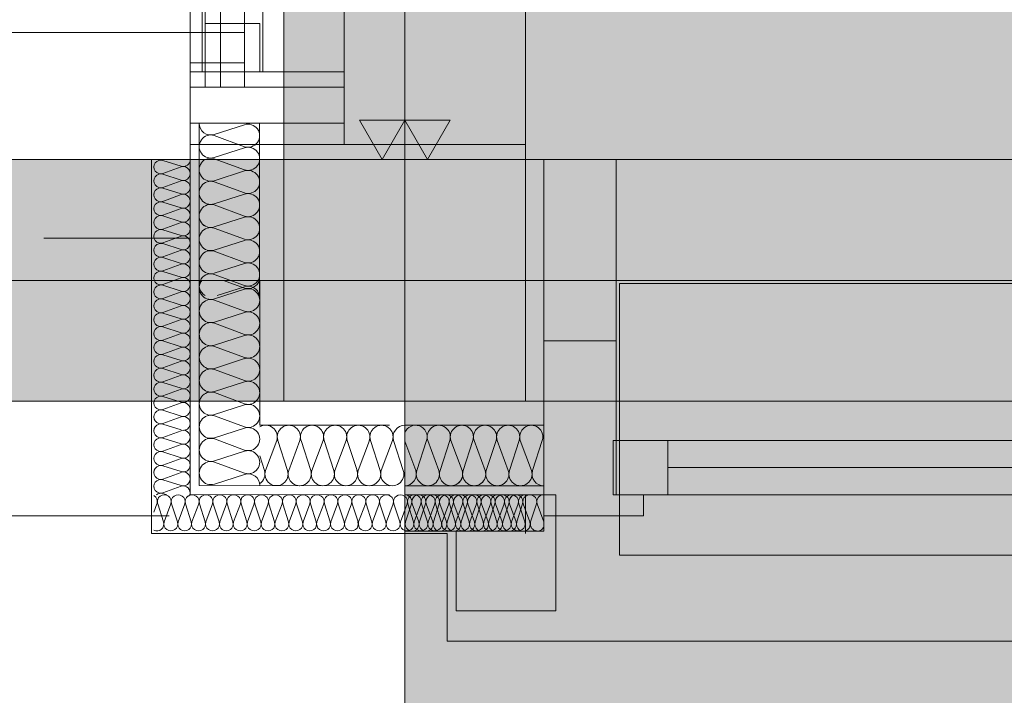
# Model space of a CAD drawing. Extents: x -620 to 300, y 62 to 1162.
# Tile 21 of 49: x 27 to 59, y 206 to 228. Entities that reach past the tile are written whole.
import ezdxf
from ezdxf.lldxf.tags import DXFTag

# ---------------------------------------------------------------- set-up
doc = ezdxf.new("R2010")
doc.units = 0
doc.layers.get('0').update_dxf_attribs({"lineweight": 13})
for name, color, linetype, lineweight, true_color in [('30 -33 Aussenwände- 3 Aussenstützen', 7, 'Continuous', 50, 0x0000dd), ('30 -33 Aussenwände- 7 Fassade_ Elemente', 7, 'Continuous', 9, 0x00aacc), ('30 -34 Innenwände- 2 nichttragend', 7, 'Continuous', 18, 0xff7fe6), ('30 -35 Decken- 1 Konstruktion-Träger- Stahlbeton', 7, 'Continuous', 13, 0x33aa00), ('70 -72 Beschriftung- 1 Beschriftung allgemein', 7, 'Continuous', 9, 0xff6633), ('70 -72 Beschriftung- 2 Beschriftung Bauteile', 7, 'Continuous', 9, 0x9999ff), ('iwb_Layout BA_Markierung', 7, 'Continuous', 9, 0xbadcdc), ('iwb_Schraffur_Unterzug', 7, 'Continuous', 5, 0xffffcc)]:
    doc.layers.add(name, color=color, linetype=linetype, lineweight=lineweight, true_color=true_color)
doc.layers.add('70 -71 Achsen- 1 Gebäudeachsen', color=7, linetype='STRICHPUNKT2-A06G945V8I', lineweight=18)
tags = doc.linetypes.add('fein_strichliert-A06G945W8I', pattern=[4, 1, -2, 1]).pattern_tags.tags
tags[8:9] = [DXFTag(74, 4), DXFTag(75, 0), DXFTag(340, '0'), DXFTag(46, 0.0), DXFTag(50, 0.0), DXFTag(44, 0.0), DXFTag(45, 0.0)]
tags[6:7] = [DXFTag(74, 4), DXFTag(75, 0), DXFTag(340, '0'), DXFTag(46, 0.0), DXFTag(50, 0.0), DXFTag(44, 0.0), DXFTag(45, 0.0)]
tags[4:5] = [DXFTag(74, 4), DXFTag(75, 0), DXFTag(340, '0'), DXFTag(46, 0.0), DXFTag(50, 0.0), DXFTag(44, 0.0), DXFTag(45, 0.0)]
tags = doc.linetypes.add('STRICHPUNKT2-A06G945V8I', pattern=[12.7, 6.35, -3.175, 0, -3.175]).pattern_tags.tags
tags[10:11] = [DXFTag(74, 4), DXFTag(75, 0), DXFTag(340, '0'), DXFTag(46, 0.0), DXFTag(50, 0.0), DXFTag(44, 0.0), DXFTag(45, 0.0)]
tags[8:9] = [DXFTag(74, 4), DXFTag(75, 0), DXFTag(340, '0'), DXFTag(46, 0.0), DXFTag(50, 0.0), DXFTag(44, 0.0), DXFTag(45, 0.0)]
tags[6:7] = [DXFTag(74, 4), DXFTag(75, 0), DXFTag(340, '0'), DXFTag(46, 0.0), DXFTag(50, 0.0), DXFTag(44, 0.0), DXFTag(45, 0.0)]
tags[4:5] = [DXFTag(74, 4), DXFTag(75, 0), DXFTag(340, '0'), DXFTag(46, 0.0), DXFTag(50, 0.0), DXFTag(44, 0.0), DXFTag(45, 0.0)]

# ---------------------------------------------------------------- blocks, each defined once
blk = doc.blocks.new('Polygon-A06G945P8I')
at = {"color": 0, "linetype": 'ByBlock', "lineweight": -2, "ltscale": 0.13}
blk.add_solid([(39.43, 86.616), (39.263, 1083.814), (76.501, 86.518), (76.501, 1083.814)], dxfattribs=at)
blk = doc.blocks.new('Referenz-A06G945X8I')
at = {"layer": '30 -33 Aussenwände- 3 Aussenstützen', "color": 0, "linetype": 'Continuous', "lineweight": -2, "ltscale": 0.13}
for p, q in [((35.42, 223.453), (35.42, 215.453)), ((43.42, 223.453), (35.42, 223.453)), ((43.42, 215.453), (43.42, 223.453)), ((35.42, 215.453), (43.42, 215.453))]:
    blk.add_line(p, q, dxfattribs=at)
at = {"layer": '30 -33 Aussenwände- 3 Aussenstützen', "color": 0, "lineweight": -2}
for p, q in [((39.42, 220.453), (39.42, 218.453)), ((38.42, 219.453), (40.42, 219.453))]:
    blk.add_line(p, q, dxfattribs=at)
at = {"layer": '30 -33 Aussenwände- 7 Fassade_ Elemente', "color": 0, "linetype": 'Continuous', "lineweight": -2, "ltscale": 0.13}
for p, q in [((43.42, 223.953), (43.42, 319.953)), ((32.32, 271.053), (32.32, 226.653)), ((34.12, 226.653), (34.12, 271.053)), ((32.32, 227.653), (32.32, 229.253)), ((34.12, 229.253), (34.12, 227.653)), ((32.82, 227.953), (34.62, 227.953)), ((32.82, 226.353), (32.82, 227.953)), ((34.62, 227.953), (34.62, 226.353)), ((32.32, 225.853), (32.32, 227.653)), ((32.32, 227.653), (34.12, 227.653)), ((34.12, 227.653), (34.12, 225.853)), ((32.32, 226.653), (34.12, 226.653)), ((34.62, 226.353), (32.82, 226.353)), ((34.12, 225.853), (32.32, 225.853)), ((32.32, 225.853), (37.42, 225.853)), ((32.32, 224.653), (32.32, 225.853)), ((37.42, 225.853), (37.42, 224.653)), ((37.42, 224.653), (32.32, 224.653)), ((32.617, 224.653), (34.617, 224.653)), ((32.617, 218.953), (32.617, 224.653)), ((33.117, 224.284), (34.117, 224.605)), ((34.617, 224.653), (34.617, 218.953)), ((34.117, 223.877), (33.117, 224.246)), ((32.32, 223.953), (34.617, 223.953)), ((32.32, 220.853), (32.32, 223.953)), ((32.32, 223.953), (43.42, 223.953)), ((32.32, 218.953), (32.32, 223.953)), ((33.117, 223.518), (34.117, 223.839)), ((34.617, 223.953), (34.617, 218.953)), ((31.04, 211.073), (31.04, 223.453)), ((31.04, 223.453), (32.32, 223.453)), ((31.04, 223.453), (32.32, 223.453)), ((32.02, 223.232), (31.42, 223.424)), ((31.42, 222.987), (32.02, 223.209)), ((34.117, 223.111), (33.117, 223.48)), ((76.501, 223.453), (44.02, 223.453)), ((44.02, 223.453), (44.02, 214.953)), ((44.02, 217.453), (44.02, 223.453)), ((44.02, 223.453), (46.42, 223.453)), ((46.42, 223.453), (46.42, 217.453)), ((32.02, 222.772), (31.42, 222.965)), ((32.02, 222.772), (31.42, 222.965)), ((33.117, 222.752), (34.117, 223.073)), ((31.42, 222.528), (32.02, 222.75)), ((31.42, 222.528), (32.02, 222.75)), ((34.117, 222.345), (33.117, 222.714)), ((32.02, 222.312), (31.42, 222.505)), ((31.42, 222.068), (32.02, 222.29)), ((33.117, 221.986), (34.117, 222.307)), ((32.02, 221.853), (31.42, 222.046)), ((34.117, 221.578), (33.117, 221.948)), ((31.42, 221.608), (32.02, 221.83)), ((32.02, 221.393), (31.42, 221.586)), ((33.117, 221.22), (34.117, 221.541)), ((31.42, 221.149), (32.02, 221.371)), ((32.02, 220.934), (31.42, 221.126)), ((31.42, 220.689), (32.02, 220.911)), ((34.117, 220.812), (33.117, 221.182)), ((32.32, 220.853), (27.48, 220.853)), ((27.48, 220.853), (32.32, 220.853)), ((32.02, 220.474), (31.42, 220.667)), ((33.117, 220.454), (34.117, 220.775)), ((31.42, 220.23), (32.02, 220.451)), ((34.117, 220.046), (33.117, 220.416)), ((39.42, 218.453), (39.42, 220.453)), ((39.42, 220.453), (39.42, 218.453)), ((32.02, 220.014), (31.42, 220.207)), ((31.42, 219.77), (32.02, 219.992)), ((33.117, 219.688), (34.117, 220.009)), ((32.02, 219.555), (31.42, 219.747)), ((34.117, 219.28), (33.117, 219.65)), ((31.42, 219.31), (32.02, 219.532)), ((32.02, 219.095), (31.42, 219.288)), ((32.32, 212.358), (32.32, 219.453)), ((32.62, 212.658), (32.62, 219.453)), ((34.12, 219.196), (33.425, 219.453)), ((34.62, 214.657), (34.62, 219.453)), ((38.42, 219.453), (40.42, 219.453)), ((38.42, 219.453), (40.42, 219.453)), ((31.42, 218.851), (32.02, 219.072)), ((34.12, 219.159), (33.12, 218.837)), ((33.217, 218.953), (34.117, 219.243)), ((32.02, 218.635), (31.42, 218.828)), ((31.42, 218.391), (32.02, 218.613)), ((33.12, 218.8), (34.12, 218.43)), ((32.02, 218.176), (31.42, 218.369)), ((34.12, 218.393), (33.12, 218.071)), ((34.12, 218.393), (33.12, 218.071)), ((31.42, 217.931), (32.02, 218.153)), ((33.12, 218.034), (34.12, 217.664)), ((33.12, 218.034), (34.12, 217.664)), ((32.02, 217.716), (31.42, 217.909)), ((31.42, 217.472), (32.02, 217.694)), ((32.02, 217.256), (31.42, 217.449)), ((34.12, 217.627), (33.12, 217.305)), ((34.12, 217.627), (33.12, 217.305)), ((44.02, 217.453), (44.02, 211.653)), ((46.42, 217.453), (44.02, 217.453)), ((46.42, 212.353), (46.42, 217.453)), ((31.42, 217.012), (32.02, 217.234)), ((32.02, 216.797), (31.42, 216.99)), ((33.12, 217.268), (34.12, 216.898)), ((31.42, 216.553), (32.02, 216.774)), ((34.12, 216.861), (33.12, 216.539)), ((32.02, 216.337), (31.42, 216.53)), ((33.12, 216.502), (34.12, 216.132)), ((31.42, 216.093), (32.02, 216.315)), ((32.02, 215.878), (31.42, 216.07)), ((34.12, 216.095), (33.12, 215.773)), ((31.42, 215.633), (32.02, 215.855)), ((33.12, 215.736), (34.12, 215.366)), ((32.02, 215.418), (31.42, 215.611)), ((31.42, 215.174), (32.02, 215.395)), ((32.02, 214.958), (31.42, 215.151)), ((34.12, 215.328), (33.12, 215.007)), ((31.42, 214.714), (32.02, 214.936)), ((33.12, 214.97), (34.12, 214.6)), ((32.02, 214.499), (31.42, 214.691)), ((31.42, 214.254), (32.02, 214.476)), ((34.12, 214.562), (33.12, 214.241)), ((38.92, 214.653), (34.62, 214.657)), ((44.02, 214.653), (39.42, 214.653)), ((44.02, 212.653), (44.02, 214.653)), ((32.02, 214.039), (31.42, 214.232)), ((33.12, 214.204), (34.12, 213.834)), ((33.12, 214.204), (34.12, 213.834)), ((34.813, 213.157), (35.183, 214.156)), ((35.221, 214.156), (35.542, 213.156)), ((35.579, 213.156), (35.949, 214.156)), ((35.987, 214.156), (36.308, 213.155)), ((35.987, 214.156), (36.308, 213.155)), ((36.345, 213.155), (36.716, 214.155)), ((36.345, 213.155), (36.716, 214.155)), ((36.753, 214.155), (37.074, 213.155)), ((36.753, 214.155), (37.074, 213.155)), ((37.111, 213.155), (37.482, 214.155)), ((37.519, 214.155), (37.84, 213.154)), ((37.877, 213.154), (38.248, 214.154)), ((37.877, 213.154), (38.248, 214.154)), ((38.285, 214.154), (38.606, 213.154)), ((38.285, 214.154), (38.606, 213.154)), ((38.643, 213.154), (39.014, 214.153)), ((39.051, 214.153), (39.372, 213.153)), ((39.783, 213.153), (39.42, 214.134)), ((39.821, 213.153), (40.142, 214.153)), ((40.179, 214.153), (40.549, 213.153)), ((40.587, 213.153), (40.908, 214.153)), ((40.945, 214.153), (41.315, 213.153)), ((41.353, 213.153), (41.674, 214.153)), ((41.712, 214.153), (42.081, 213.153)), ((42.119, 213.153), (42.44, 214.153)), ((42.478, 214.153), (42.847, 213.153)), ((42.885, 213.153), (43.206, 214.153)), ((43.244, 214.153), (43.613, 213.153)), ((43.651, 213.153), (43.972, 214.153)), ((46.32, 214.153), (48.12, 214.153)), ((46.32, 212.353), (46.32, 214.153)), ((46.32, 212.353), (46.32, 214.153)), ((46.32, 214.153), (70.72, 214.153)), ((48.12, 214.153), (48.12, 212.353)), ((31.42, 213.795), (32.02, 214.017)), ((32.02, 213.579), (31.42, 213.772)), ((32.02, 213.579), (31.42, 213.772)), ((34.12, 213.796), (33.12, 213.475)), ((34.12, 213.796), (33.12, 213.475)), ((31.42, 213.335), (32.02, 213.557)), ((31.42, 213.335), (32.02, 213.557)), ((33.12, 213.437), (34.12, 213.068)), ((34.62, 213.643), (34.775, 213.157)), ((32.02, 213.12), (31.42, 213.313)), ((32.02, 213.12), (31.42, 213.313)), ((31.42, 212.875), (32.02, 213.097)), ((69.12, 213.253), (48.12, 213.253)), ((32.02, 212.66), (31.42, 212.853)), ((34.12, 213.03), (33.12, 212.709)), ((31.42, 212.416), (32.02, 212.638)), ((38.919, 212.653), (32.62, 212.658)), ((39.42, 212.653), (44.02, 212.653)), ((31.544, 212.353), (31.42, 212.393)), ((38.919, 212.353), (32.32, 212.358)), ((39.42, 212.353), (44.02, 212.353)), ((43.417, 212.357), (43.417, 211.077)), ((44.42, 212.353), (44.02, 212.353)), ((44.02, 212.353), (44.02, 211.153)), ((44.02, 212.353), (44.02, 211.153)), ((44.42, 208.513), (44.42, 212.353)), ((48.12, 212.353), (46.32, 212.353)), ((70.72, 212.353), (46.32, 212.353)), ((47.32, 212.353), (46.42, 212.353)), ((47.32, 211.653), (47.32, 212.353)), ((31.222, 212.057), (31.12, 211.781)), ((31.245, 212.057), (31.438, 211.457)), ((31.46, 211.457), (31.682, 212.057)), ((31.705, 212.057), (31.897, 211.457)), ((31.705, 212.057), (31.897, 211.457)), ((31.92, 211.457), (32.142, 212.057)), ((31.92, 211.457), (32.142, 212.057)), ((32.164, 212.057), (32.357, 211.457)), ((32.164, 212.057), (32.357, 211.457)), ((32.38, 211.457), (32.601, 212.057)), ((32.624, 212.057), (32.817, 211.457)), ((32.839, 211.457), (33.061, 212.057)), ((33.083, 212.057), (33.276, 211.457)), ((33.299, 211.457), (33.521, 212.057)), ((33.543, 212.057), (33.736, 211.457)), ((33.758, 211.457), (33.98, 212.057)), ((34.003, 212.057), (34.196, 211.457)), ((34.218, 211.457), (34.44, 212.057)), ((34.462, 212.057), (34.655, 211.457)), ((34.678, 211.457), (34.899, 212.057)), ((34.922, 212.057), (35.115, 211.457)), ((35.137, 211.457), (35.359, 212.057)), ((35.382, 212.057), (35.574, 211.457)), ((35.597, 211.457), (35.819, 212.057)), ((35.841, 212.057), (36.034, 211.457)), ((36.057, 211.457), (36.278, 212.057)), ((36.301, 212.057), (36.494, 211.457)), ((36.516, 211.457), (36.738, 212.057)), ((36.761, 212.057), (36.953, 211.457)), ((36.976, 211.457), (37.198, 212.057)), ((37.22, 212.057), (37.413, 211.457)), ((37.435, 211.457), (37.657, 212.057)), ((37.68, 212.057), (37.873, 211.457)), ((37.895, 211.457), (38.117, 212.057)), ((38.139, 212.057), (38.332, 211.457)), ((38.355, 211.457), (38.577, 212.057)), ((38.599, 212.057), (38.792, 211.457)), ((38.814, 211.457), (39.036, 212.057)), ((39.059, 212.057), (39.252, 211.457)), ((39.274, 211.457), (39.496, 212.057)), ((39.642, 212.053), (39.449, 211.453)), ((39.518, 212.057), (39.711, 211.457)), ((39.886, 211.453), (39.665, 212.053)), ((39.734, 211.457), (39.955, 212.057)), ((40.102, 212.053), (39.909, 211.453)), ((39.978, 212.057), (40.171, 211.457)), ((40.346, 211.453), (40.124, 212.053)), ((40.193, 211.457), (40.415, 212.057)), ((40.561, 212.053), (40.369, 211.453)), ((40.438, 212.057), (40.63, 211.457)), ((40.806, 211.453), (40.584, 212.053)), ((40.653, 211.457), (40.875, 212.057)), ((41.021, 212.053), (40.828, 211.453)), ((40.897, 212.057), (41.09, 211.457)), ((41.265, 211.453), (41.044, 212.053)), ((41.113, 211.457), (41.334, 212.057)), ((41.481, 212.053), (41.288, 211.453)), ((41.357, 212.057), (41.55, 211.457)), ((41.725, 211.453), (41.503, 212.053)), ((41.572, 211.457), (41.794, 212.057)), ((41.94, 212.053), (41.748, 211.453)), ((41.816, 212.057), (42.009, 211.457)), ((42.185, 211.453), (41.963, 212.053)), ((42.032, 211.457), (42.254, 212.057)), ((42.4, 212.053), (42.207, 211.453)), ((42.276, 212.057), (42.469, 211.457)), ((42.644, 211.453), (42.422, 212.053)), ((42.491, 211.457), (42.713, 212.057)), ((42.491, 211.457), (42.713, 212.057)), ((42.86, 212.053), (42.667, 211.453)), ((42.736, 212.057), (42.929, 211.457)), ((42.736, 212.057), (42.929, 211.457)), ((43.104, 211.453), (42.882, 212.053)), ((42.951, 211.457), (43.173, 212.057)), ((43.319, 212.053), (43.126, 211.453)), ((43.195, 212.057), (43.388, 211.457)), ((43.564, 211.453), (43.342, 212.053)), ((43.779, 212.053), (43.586, 211.453)), ((43.801, 212.053), (44.02, 211.461)), ((44.02, 211.653), (47.32, 211.653)), ((44.02, 211.153), (39.42, 211.153)), ((41.12, 211.153), (41.12, 208.513)), ((44.02, 211.153), (41.12, 211.153)), ((40.82, 211.073), (31.04, 211.073)), ((39.42, 211.073), (40.82, 211.073)), ((40.82, 211.073), (40.82, 207.513)), ((41.12, 208.513), (44.42, 208.513)), ((40.82, 207.513), (47.32, 207.513)), ((47.32, 207.513), (76.501, 207.513))]:
    blk.add_line(p, q, dxfattribs=at)
at = {"layer": '30 -33 Aussenwände- 7 Fassade_ Elemente', "color": 0, "linetype": 'fein_strichliert-A06G945W8I', "lineweight": -2, "ltscale": 0.13}
for p, q in [((32.72, 270.753), (32.72, 226.353)), ((34.72, 270.753), (34.72, 226.353)), ((32.82, 227.953), (32.82, 248.553)), ((11.92, 227.653), (32.32, 227.653)), ((31.62, 211.653), (-447.78, 211.653))]:
    blk.add_line(p, q, dxfattribs=at)
at = {"layer": '30 -33 Aussenwände- 7 Fassade_ Elemente', "color": 0, "lineweight": -2}
for p, q in [((70.72, 219.353), (46.52, 219.353)), ((46.52, 219.353), (46.52, 214.153)), ((76.501, 219.353), (46.52, 219.353)), ((48.12, 214.153), (46.52, 214.153)), ((46.52, 214.153), (46.52, 212.353)), ((48.12, 214.153), (69.12, 214.153)), ((48.12, 214.153), (76.501, 214.153)), ((48.12, 212.353), (48.12, 214.153)), ((48.12, 213.253), (69.12, 213.253)), ((48.12, 213.253), (76.501, 213.253)), ((46.52, 212.353), (48.12, 212.353)), ((46.52, 210.353), (46.52, 212.353)), ((76.501, 212.353), (48.12, 212.353)), ((69.12, 212.353), (48.12, 212.353)), ((70.72, 210.353), (46.52, 210.353)), ((76.501, 210.353), (46.52, 210.353))]:
    blk.add_line(p, q, dxfattribs=at)
at = {"layer": '30 -33 Aussenwände- 7 Fassade_ Elemente', "color": 0, "linetype": 'Continuous', "lineweight": -2, "ltscale": 0.13}
for centre, major_axis, end_param in [((33, 224.648), (-0.383, 0.005), 1.896254), ((34.235, 224.241), (-0.117, -0.364), 3.765224), ((33, 223.882), (0.117, 0.364), 3.764652), ((34.235, 223.475), (-0.117, -0.364), 3.765224), ((33, 223.116), (0.117, 0.364), 3.764652), ((31.35, 223.206), (0.07, 0.219), 3.765224), ((32.091, 223.45), (-0.07, -0.219), 1.896254), ((32.091, 222.991), (-0.07, -0.219), 3.764652), ((32.091, 222.991), (-0.07, -0.219), 3.764652), ((31.35, 222.746), (0.07, 0.219), 3.765224), ((31.35, 222.746), (0.07, 0.219), 3.765224), ((34.235, 222.709), (-0.117, -0.364), 3.765224), ((31.35, 222.287), (0.07, 0.219), 3.765224), ((32.091, 222.531), (-0.07, -0.219), 3.764652), ((32.091, 222.531), (-0.07, -0.219), 3.764652), ((33, 222.35), (0.117, 0.364), 3.764652), ((32.091, 222.071), (-0.07, -0.219), 3.764652), ((34.235, 221.943), (-0.117, -0.364), 3.765224), ((31.35, 221.827), (0.07, 0.219), 3.765224), ((33, 221.584), (0.117, 0.364), 3.764652), ((33, 221.584), (0.117, 0.364), 1.254884), ((31.35, 221.367), (0.07, 0.219), 3.765224), ((32.091, 221.612), (-0.07, -0.219), 3.764652), ((33, 221.584), (-0.31, 0.225), 1.254884), ((34.235, 221.177), (-0.117, -0.364), 3.765224), ((34.235, 221.177), (0.31, 0.225), 1.255075), ((32.091, 221.152), (-0.07, -0.219), 3.764652), ((33, 220.818), (0.117, 0.364), 3.764652), ((33, 221.584), (-0.31, -0.225), 1.254884), ((33, 220.818), (0.117, 0.364), 1.254884), ((34.235, 221.177), (0.31, -0.225), 1.255075), ((31.35, 220.908), (0.07, 0.219), 3.765224), ((32.091, 220.692), (-0.07, -0.219), 3.764652), ((33, 220.818), (-0.31, 0.225), 1.254884), ((34.235, 221.177), (-0.117, -0.364), 1.255075), ((31.35, 220.448), (0.07, 0.219), 3.765224), ((33, 220.818), (-0.31, -0.225), 1.254884), ((34.235, 220.411), (-0.117, -0.364), 3.765224), ((34.235, 220.411), (0.31, 0.225), 1.255075), ((34.235, 220.411), (0.31, -0.225), 1.255075), ((31.35, 219.989), (0.07, 0.219), 3.765224), ((32.091, 220.233), (-0.07, -0.219), 3.764652), ((33, 220.052), (-0.31, 0.225), 1.254884), ((33, 220.052), (0.117, 0.364), 1.254884), ((32.091, 219.773), (-0.07, -0.219), 3.764652), ((34.235, 220.411), (-0.117, -0.364), 1.255075), ((34.235, 219.645), (0.31, 0.225), 1.255075), ((31.35, 219.529), (0.07, 0.219), 3.765224), ((33, 219.286), (0.117, 0.364), 1.467045), ((33, 220.052), (-0.31, -0.225), 1.254884), ((34.235, 219.645), (0.31, -0.225), 1.255075), ((31.35, 219.069), (0.07, 0.219), 3.765224), ((32.091, 219.314), (-0.07, -0.219), 3.764652), ((33, 219.286), (-0.35, 0.154), 1.467045), ((33.003, 219.202), (-0.288, 0.252), 2.600578), ((34.235, 219.645), (-0.117, -0.364), 1.255075), ((34.235, 218.879), (0.375, 0.075), 1.685713), ((34.238, 219.561), (-0.117, -0.364), 1.598679), ((32.091, 218.854), (-0.07, -0.219), 3.764652), ((34.238, 218.794), (0.31, 0.225), 1.254884), ((34.238, 218.794), (0.31, -0.225), 1.254884), ((31.35, 218.61), (0.07, 0.219), 3.765224), ((32.091, 218.394), (-0.07, -0.219), 3.764652), ((33.003, 218.436), (0.117, 0.364), 3.765224), ((33.003, 218.436), (-0.31, 0.225), 1.255075), ((33.003, 218.436), (0.117, 0.364), 1.255075), ((31.35, 218.15), (0.07, 0.219), 3.765224), ((34.238, 218.794), (-0.117, -0.364), 1.254884), ((34.238, 218.028), (-0.117, -0.364), 3.764652), ((34.238, 218.028), (0.31, 0.225), 1.254884), ((32.091, 217.935), (-0.07, -0.219), 3.764652), ((33.003, 217.67), (0.117, 0.364), 3.765224), ((33.003, 218.436), (-0.31, -0.225), 1.255075), ((33.003, 217.67), (0.117, 0.364), 1.255075), ((34.238, 218.028), (0.31, -0.225), 1.254884), ((31.35, 217.69), (0.07, 0.219), 3.765224), ((32.091, 217.475), (-0.07, -0.219), 3.764652), ((33.003, 217.67), (-0.31, 0.225), 1.255075), ((34.238, 218.028), (-0.117, -0.364), 1.254884), ((34.238, 217.262), (-0.117, -0.364), 3.764652), ((34.238, 217.262), (0.31, 0.225), 1.254884), ((31.35, 217.231), (0.07, 0.219), 3.765224), ((33.003, 216.903), (0.117, 0.364), 3.765224), ((33.003, 217.67), (-0.31, -0.225), 1.255075), ((34.238, 217.262), (0.31, -0.225), 1.254884), ((31.35, 216.771), (0.07, 0.219), 3.765224), ((32.091, 217.015), (-0.07, -0.219), 3.764652), ((34.238, 217.262), (-0.117, -0.364), 1.254884), ((32.091, 216.556), (-0.07, -0.219), 3.764652), ((34.238, 216.496), (-0.117, -0.364), 3.764652), ((31.35, 216.311), (0.07, 0.219), 3.765224), ((32.091, 216.096), (-0.07, -0.219), 3.764652), ((33.003, 216.137), (0.117, 0.364), 3.765224), ((31.35, 215.852), (0.07, 0.219), 3.765224), ((34.238, 215.73), (-0.117, -0.364), 3.764652), ((32.091, 215.636), (-0.07, -0.219), 3.764652), ((33.003, 215.371), (0.117, 0.364), 3.765224), ((31.35, 215.392), (0.07, 0.219), 3.765224), ((32.091, 215.177), (-0.07, -0.219), 3.764652), ((34.238, 214.964), (-0.117, -0.364), 3.764652), ((31.35, 214.933), (0.07, 0.219), 3.765224), ((31.35, 214.473), (0.07, 0.219), 3.765224), ((32.091, 214.717), (-0.07, -0.219), 3.764652), ((33.003, 214.605), (0.117, 0.364), 3.765224), ((39.778, 214.271), (0.127, 0.361), 1.543158), ((32.091, 214.258), (-0.07, -0.219), 3.764652), ((34.238, 214.198), (-0.117, -0.364), 3.764652), ((34.238, 214.198), (-0.117, -0.364), 3.764652), ((34.819, 214.274), (0.364, -0.118), 2.429518), ((35.585, 214.273), (-0.224, 0.31), 1.254884), ((35.585, 214.273), (0.225, 0.31), 1.254884), ((35.585, 214.273), (0.364, -0.118), 1.254884), ((36.351, 214.273), (0.364, -0.118), 3.764652), ((36.351, 214.273), (-0.224, 0.31), 1.254884), ((36.351, 214.273), (0.225, 0.31), 1.254884), ((36.351, 214.273), (0.364, -0.118), 1.254884), ((37.117, 214.272), (0.364, -0.118), 3.764652), ((37.117, 214.272), (-0.224, 0.31), 1.254884), ((37.117, 214.272), (0.225, 0.31), 1.254884), ((37.117, 214.272), (0.364, -0.118), 1.254884), ((37.883, 214.272), (0.364, -0.118), 3.764652), ((37.883, 214.272), (0.364, -0.118), 3.764652), ((38.65, 214.271), (0.364, -0.118), 3.764652), ((38.65, 214.271), (0.364, -0.118), 3.764652), ((39.416, 214.27), (0.006, 0.383), 1.896254), ((39.778, 214.271), (0.364, -0.117), 1.543158), ((40.544, 214.271), (0.364, -0.117), 3.765224), ((40.544, 214.271), (-0.225, 0.31), 1.255075), ((40.544, 214.271), (0.225, 0.31), 1.255075), ((40.544, 214.271), (0.364, -0.117), 1.255075), ((41.31, 214.271), (0.364, -0.117), 3.765224), ((41.31, 214.271), (-0.225, 0.31), 1.255075), ((41.31, 214.271), (0.225, 0.31), 1.255075), ((41.31, 214.271), (0.364, -0.117), 1.255075), ((42.076, 214.271), (0.364, -0.117), 3.765224), ((42.842, 214.271), (0.364, -0.117), 3.765224), ((43.608, 214.271), (0.364, -0.117), 3.765224), ((31.35, 214.013), (0.07, 0.219), 3.765224), ((32.091, 213.798), (-0.07, -0.219), 3.764652), ((32.091, 213.798), (0.186, 0.135), 1.254884), ((33.003, 213.839), (0.117, 0.364), 3.765224), ((33.003, 213.839), (0.117, 0.364), 3.765224), ((31.35, 213.554), (0.07, 0.219), 3.765224), ((31.35, 213.554), (0.07, 0.219), 1.255075), ((32.091, 213.798), (0.186, -0.135), 1.254884), ((34.238, 213.432), (-0.117, -0.364), 3.764652), ((34.238, 213.432), (-0.117, -0.364), 3.764652), ((31.35, 213.554), (-0.186, 0.135), 1.255075), ((31.35, 213.554), (-0.186, -0.135), 1.255075), ((32.091, 213.798), (-0.07, -0.219), 1.254884), ((32.091, 213.338), (-0.07, -0.219), 3.764652), ((32.091, 213.338), (0.186, 0.135), 1.254884), ((32.091, 213.338), (0.186, -0.135), 1.254884), ((33.003, 213.073), (0.117, 0.364), 3.765224), ((31.35, 213.094), (0.07, 0.219), 3.765224), ((31.35, 213.094), (-0.186, 0.135), 1.255075), ((31.35, 213.094), (0.07, 0.219), 1.255075), ((32.091, 213.338), (-0.07, -0.219), 1.254884), ((32.091, 212.879), (0.186, 0.135), 1.254884), ((34.238, 212.666), (0.383, -0.005), 1.896254), ((34.411, 213.039), (0.208, -0.321), 1.307885), ((35.177, 213.039), (-0.364, 0.118), 1.255075), ((35.177, 213.039), (0.224, -0.31), 1.255075), ((35.943, 213.038), (-0.364, 0.118), 3.765224), ((35.943, 213.038), (-0.364, 0.118), 1.255075), ((35.943, 213.038), (0.224, -0.31), 1.255075), ((36.709, 213.038), (-0.364, 0.118), 3.765224), ((36.709, 213.038), (-0.364, 0.118), 1.255075), ((36.709, 213.038), (0.224, -0.31), 1.255075), ((37.475, 213.037), (-0.364, 0.118), 3.765224), ((38.241, 213.037), (-0.364, 0.118), 3.765224), ((38.241, 213.037), (-0.364, 0.118), 3.765224), ((39.007, 213.036), (-0.364, 0.118), 3.765224), ((39.419, 213.036), (0.002, -0.383), 1.878013), ((40.185, 213.036), (-0.364, 0.117), 1.254884), ((40.185, 213.036), (0.225, -0.31), 1.254884), ((40.951, 213.036), (-0.364, 0.117), 1.254884), ((40.951, 213.036), (-0.364, 0.117), 3.764652), ((40.951, 213.036), (0.225, -0.31), 1.254884), ((41.717, 213.036), (-0.364, 0.117), 1.254884), ((41.717, 213.036), (-0.364, 0.117), 3.764652), ((41.717, 213.036), (0.225, -0.31), 1.254884), ((42.483, 213.036), (-0.364, 0.117), 3.764652), ((43.249, 213.036), (-0.364, 0.117), 3.764652), ((44.015, 213.036), (-0.364, 0.117), 1.896254), ((31.35, 212.634), (-0.186, 0.135), 1.255075), ((31.35, 213.094), (-0.186, -0.135), 1.255075), ((31.35, 212.634), (0.07, 0.219), 1.255075), ((32.091, 212.879), (-0.07, -0.219), 1.254884), ((32.091, 212.879), (0.186, -0.135), 1.254884), ((31.35, 212.634), (-0.186, -0.135), 1.255075), ((31.35, 212.175), (0.07, 0.219), 0.990893), ((32.091, 212.419), (0.22, -0.066), 2.172087), ((35.177, 213.039), (-0.225, -0.31), 1.255075), ((35.943, 213.038), (-0.225, -0.31), 1.255075), ((36.709, 213.038), (-0.225, -0.31), 1.255075), ((40.185, 213.036), (-0.225, -0.31), 1.254884), ((40.951, 213.036), (-0.225, -0.31), 1.254884), ((41.717, 213.036), (-0.225, -0.31), 1.254884), ((31.004, 212.127), (0.219, -0.07), 1.349822), ((31.463, 212.127), (-0.135, 0.186), 1.254884), ((31.463, 212.127), (0.135, 0.186), 1.254884), ((31.463, 212.127), (0.219, -0.07), 1.254884), ((31.923, 212.127), (0.219, -0.07), 3.764652), ((31.923, 212.127), (-0.135, 0.186), 1.254884), ((31.923, 212.127), (0.135, 0.186), 1.254884), ((31.923, 212.127), (0.219, -0.07), 1.254884), ((32.383, 212.127), (0.219, -0.07), 3.764652), ((32.383, 212.127), (-0.135, 0.186), 1.254884), ((32.383, 212.127), (0.135, 0.186), 1.254884), ((32.383, 212.127), (0.219, -0.07), 1.254884), ((32.842, 212.127), (0.219, -0.07), 3.764652), ((33.302, 212.127), (0.219, -0.07), 3.764652), ((33.762, 212.127), (0.219, -0.07), 3.764652), ((34.221, 212.127), (0.219, -0.07), 3.764652), ((34.681, 212.127), (0.219, -0.07), 3.764652), ((35.141, 212.127), (0.219, -0.07), 3.764652), ((35.6, 212.127), (0.219, -0.07), 3.764652), ((36.06, 212.127), (0.219, -0.07), 3.764652), ((36.519, 212.127), (0.219, -0.07), 3.764652), ((36.979, 212.127), (0.219, -0.07), 3.764652), ((37.439, 212.127), (0.219, -0.07), 3.764652), ((37.898, 212.127), (0.219, -0.07), 3.764652), ((38.358, 212.127), (0.219, -0.07), 3.764652), ((38.818, 212.127), (0.219, -0.07), 3.764652), ((39.277, 212.127), (0.219, -0.07), 3.764652), ((39.424, 212.124), (0.219, -0.07), 1.896254), ((39.737, 212.127), (0.219, -0.07), 3.764652), ((39.883, 212.124), (0.219, -0.07), 3.764652), ((40.197, 212.127), (0.219, -0.07), 3.764652), ((40.343, 212.124), (0.219, -0.07), 3.764652), ((40.656, 212.127), (0.219, -0.07), 3.764652), ((40.803, 212.124), (0.219, -0.07), 3.764652), ((41.116, 212.127), (0.219, -0.07), 3.764652), ((41.262, 212.124), (0.219, -0.07), 3.764652), ((41.575, 212.127), (0.219, -0.07), 3.764652), ((41.722, 212.124), (0.219, -0.07), 3.764652), ((42.035, 212.127), (0.219, -0.07), 3.764652), ((42.181, 212.124), (0.219, -0.07), 3.764652), ((42.495, 212.127), (0.219, -0.07), 3.764652), ((42.495, 212.127), (0.219, -0.07), 3.764652), ((42.641, 212.124), (0.219, -0.07), 3.764652), ((42.641, 212.124), (-0.135, 0.186), 1.254884), ((42.641, 212.124), (0.135, 0.186), 1.254884), ((42.954, 212.127), (0.219, -0.07), 3.764652), ((42.954, 212.127), (0.219, -0.07), 3.764652), ((42.641, 212.124), (0.219, -0.07), 1.254884), ((43.101, 212.124), (0.219, -0.07), 3.764652), ((43.101, 212.124), (-0.135, 0.186), 1.254884), ((43.101, 212.124), (0.135, 0.186), 1.254884), ((43.414, 212.127), (0.003, 0.23), 1.896254), ((43.101, 212.124), (0.219, -0.07), 1.254884), ((43.56, 212.124), (-0.135, 0.186), 1.254884), ((43.56, 212.124), (0.135, 0.186), 1.254884), ((43.56, 212.124), (0.219, -0.07), 1.254884), ((44.02, 212.124), (0, 0.23), 1.884423), ((31.219, 211.386), (-0.099, -0.207), 2.32715), ((31.679, 211.386), (-0.219, 0.07), 3.765224), ((31.679, 211.386), (-0.219, 0.07), 1.255075), ((31.679, 211.386), (0.135, -0.186), 1.255075), ((32.138, 211.386), (-0.219, 0.07), 3.765224), ((32.138, 211.386), (-0.219, 0.07), 1.255075), ((32.138, 211.386), (0.135, -0.186), 1.255075), ((32.598, 211.386), (-0.219, 0.07), 3.765224), ((33.058, 211.386), (-0.219, 0.07), 3.765224), ((33.517, 211.386), (-0.219, 0.07), 3.765224), ((33.977, 211.386), (-0.219, 0.07), 3.765224), ((34.437, 211.386), (-0.219, 0.07), 3.765224), ((34.896, 211.386), (-0.219, 0.07), 3.765224), ((35.356, 211.386), (-0.219, 0.07), 3.765224), ((35.816, 211.386), (-0.219, 0.07), 3.765224), ((36.275, 211.386), (-0.219, 0.07), 3.765224), ((36.735, 211.386), (-0.219, 0.07), 3.765224), ((37.194, 211.386), (-0.219, 0.07), 3.765224), ((37.654, 211.386), (-0.219, 0.07), 3.765224), ((38.114, 211.386), (-0.219, 0.07), 3.765224), ((38.573, 211.386), (-0.219, 0.07), 3.765224), ((39.033, 211.386), (-0.219, 0.07), 3.765224), ((39.493, 211.386), (-0.219, 0.07), 3.765224), ((39.668, 211.383), (-0.219, 0.07), 3.765224), ((39.952, 211.386), (-0.219, 0.07), 3.765224), ((40.128, 211.383), (-0.219, 0.07), 3.765224), ((40.412, 211.386), (-0.219, 0.07), 3.765224), ((40.587, 211.383), (-0.219, 0.07), 3.765224), ((40.871, 211.386), (-0.219, 0.07), 3.765224), ((41.047, 211.383), (-0.219, 0.07), 3.765224), ((41.331, 211.386), (-0.219, 0.07), 3.765224), ((41.506, 211.383), (-0.219, 0.07), 3.765224), ((41.791, 211.386), (-0.219, 0.07), 3.765224), ((41.966, 211.383), (-0.219, 0.07), 3.765224), ((42.25, 211.386), (-0.219, 0.07), 3.765224), ((42.426, 211.383), (-0.219, 0.07), 3.765224), ((42.71, 211.386), (-0.219, 0.07), 3.765224), ((42.71, 211.386), (-0.219, 0.07), 3.765224), ((42.885, 211.383), (-0.219, 0.07), 3.765224), ((42.885, 211.383), (-0.219, 0.07), 1.255075), ((43.17, 211.386), (-0.219, 0.07), 3.765224), ((42.885, 211.383), (0.135, -0.186), 1.255075), ((43.345, 211.383), (-0.219, 0.07), 3.765224), ((43.345, 211.383), (-0.219, 0.07), 1.255075), ((43.345, 211.383), (0.135, -0.186), 1.255075), ((43.805, 211.383), (-0.219, 0.07), 1.552305), ((31.679, 211.386), (-0.135, -0.186), 1.255075), ((32.138, 211.386), (-0.135, -0.186), 1.255075), ((42.885, 211.383), (-0.135, -0.186), 1.255075), ((43.345, 211.383), (-0.135, -0.186), 1.255075), ((43.805, 211.383), (-0.074, -0.217), 1.552305)]:
    blk.add_ellipse(centre, major_axis=major_axis, ratio=1, start_param=0, end_param=end_param, dxfattribs=at)
at = {"layer": '30 -34 Innenwände- 2 nichttragend', "color": 0, "lineweight": -2}
for p, q in [((32.82, 271.253), (32.82, 225.853)), ((32.82, 271.253), (32.82, 225.853)), ((33.32, 225.853), (33.32, 271.253)), ((33.32, 225.853), (33.32, 271.253)), ((32.32, 226.353), (32.32, 223.953)), ((32.82, 226.353), (32.32, 226.353)), ((32.82, 225.853), (32.82, 226.353)), ((37.42, 226.353), (33.32, 226.353)), ((33.32, 226.353), (33.32, 225.853)), ((37.42, 223.953), (37.42, 226.353)), ((33.32, 225.853), (32.82, 225.853)), ((32.82, 225.853), (33.32, 225.853)), ((32.32, 223.953), (37.42, 223.953))]:
    blk.add_line(p, q, dxfattribs=at)
at = {"layer": '30 -35 Decken- 1 Konstruktion-Träger- Stahlbeton', "color": 0, "linetype": 'fein_strichliert-A06G945W8I', "lineweight": -2, "ltscale": 0.13}
for p, q in [((35.42, 223.453), (35.42, 605.453)), ((43.42, 223.453), (43.42, 605.453)), ((-451.58, 223.453), (35.42, 223.453)), ((43.42, 223.453), (76.501, 223.453)), ((-451.58, 215.453), (35.42, 215.453)), ((43.42, 215.453), (76.501, 215.453))]:
    blk.add_line(p, q, dxfattribs=at)
at = {"layer": '30 -35 Decken- 1 Konstruktion-Träger- Stahlbeton', "color": 0, "lineweight": -2}
for p, q in [((35.42, 223.453), (35.42, 215.453)), ((35.42, 223.453), (43.42, 223.453)), ((43.42, 223.453), (43.42, 215.453))]:
    blk.add_line(p, q, dxfattribs=at)
at = {"layer": '70 -71 Achsen- 1 Gebäudeachsen', "color": 0, "linetype": 'STRICHPUNKT2-A06G945V8I', "lineweight": -2, "ltscale": 0.13}
for p, q in [((39.42, 1084.393), (39.42, 84.953)), ((-538.631, 219.453), (76.501, 219.453))]:
    blk.add_line(p, q, dxfattribs=at)
at = {"layer": '70 -72 Beschriftung- 1 Beschriftung allgemein', "color": 0, "linetype": 'Continuous', "lineweight": -2, "ltscale": 0.13}
for p, q in [((37.42, 271.353), (37.42, 226.353)), ((35.42, 215.453), (35.42, 223.453)), ((39.42, 215.453), (35.42, 215.453))]:
    blk.add_line(p, q, dxfattribs=at)
at = {"layer": '70 -72 Beschriftung- 2 Beschriftung Bauteile', "color": 0, "lineweight": -2}
for p, q in [((38.67, 223.453), (37.92, 224.752)), ((37.92, 224.752), (39.42, 224.752)), ((39.42, 224.752), (38.67, 223.453)), ((40.17, 223.453), (39.42, 224.752)), ((39.42, 224.752), (40.92, 224.752)), ((40.92, 224.752), (40.17, 223.453))]:
    blk.add_line(p, q, dxfattribs=at)
for points in [[(38.67, 223.453), (37.92, 224.752), (38.67, 224.752)], [(38.67, 223.453), (38.67, 224.752), (39.42, 224.752)], [(40.17, 223.453), (39.42, 224.752), (40.17, 224.752)], [(40.17, 223.453), (40.17, 224.752), (40.92, 224.752)]]:
    blk.add_solid(points, dxfattribs=at)
blk = doc.blocks.new('Referenz-A06G945Z8I')
at = {"layer": 'iwb_Schraffur_Unterzug', "linetype": 'Continuous', "ltscale": 0.13}
for points in [[(35.421, 223.532), (35.421, 440.453), (43.421, 223.532), (43.421, 440.453)], [(35.421, 223.453), (35.421, 394.453), (43.421, 223.453), (43.421, 394.453)], [(-447.199, 219.453), (-447.199, 223.453), (76.501, 223.453)], [(-447.199, 219.453), (76.501, 223.453), (76.501, 220.518)], [(43.421, 223.453), (76.501, 223.453), (76.501, 223.184)], [(43.421, 223.453), (76.501, 223.184), (76.501, 215.453)], [(43.421, 223.453), (76.501, 215.453), (43.421, 215.453)], [(-447.199, 219.453), (76.501, 220.518), (76.501, 218.389)], [(-447.199, 219.453), (76.501, 218.389), (76.501, 215.453)], [(-447.199, 219.453), (76.501, 215.453), (-447.199, 215.453)]]:
    blk.add_solid(points, dxfattribs=at)

msp = doc.modelspace()

# ---------------------------------------------------------------- block references
at = {"color": 8, "lineweight": 13, "ltscale": 0.13, "true_color": 0x808080}
msp.add_blockref('Referenz-A06G945X8I', (0, 0), dxfattribs=at)
at = {"color": 8, "lineweight": 25, "ltscale": 0.25, "true_color": 0x808080}
msp.add_blockref('Referenz-A06G945Z8I', (0, 0), dxfattribs=at)
at = {"layer": 'iwb_Layout BA_Markierung', "ltscale": 0.13}
msp.add_blockref('Polygon-A06G945P8I', (0, 0), dxfattribs=at)

doc.saveas('drawing.dxf')
